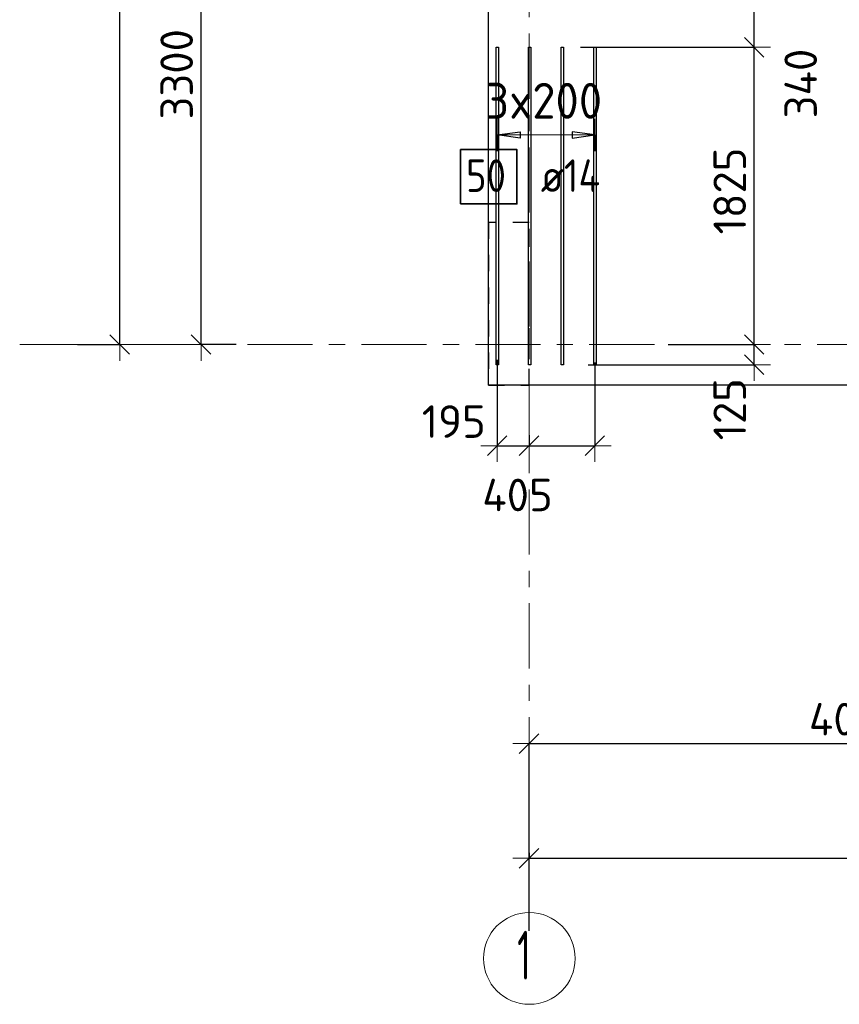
# Model space of a CAD drawing. Header units: metres. Extents: x -38 to 107, y -15 to 21.
# Tile 2 of 133: x -2.63 to 2.41, y -4.05 to 2. Entities that reach past the tile are written whole.
import ezdxf

# ---------------------------------------------------------------- set-up
doc = ezdxf.new("R2010")
doc.units = ezdxf.units.M
doc.header["$PDMODE"] = 65
for name, pattern in [('______11', [0.5, 0.4, -0.05, 0, -0.05]), ('______2', [0.0405, 0.03, -0.0105]), ('______5', [1.1, 0.8, -0.1, 0.1, -0.1])]:
    doc.linetypes.add(name, pattern=pattern)
for name, color, linetype, lineweight in [('XR$2$Осевая линия (1)', 7, '______5', 13), ('XR$2$Размерная линия (1)', 7, 'Continuous', 13), ('XR$4$Перекрытие (1)', 7, 'Continuous', 35), ('XR$4$Размерная линия (1)', 7, 'Continuous', 13)]:
    doc.layers.add(name, color=color, linetype=linetype, lineweight=lineweight)
doc.layers.add('XR$4$Арм.стержн.Доп. Арм верхн.зоны Х', color=7, linetype='Continuous', lineweight=35, true_color=0x8c8cff)
doc.layers.add('XR$6$Стена_ бетон несущ.', color=7, linetype='Continuous', lineweight=70, true_color=0xb4b496)
doc.styles.add('ISOCPEUR', font='txt')
doc.dimstyles.new('DIMSTYLE_2', dxfattribs={"dimtxt": 0.2, "dimasz": 0.2, "dimexe": 0, "dimexo": 0, "dimgap": 0.1, "dimtad": 2, "dimdec": 0, "dimlfac": 1000, "dimrnd": 5, "dimzin": 12, "dimdsep": 46, "dimtxsty": 'ISOCPEUR', "dimblk1": 'ALL_ML_STRICH', "dimblk2": 'ALL_ML_STRICH', "dimsah": 1, "dimcen": 0, "dimclrd": 7, "dimclre": 256, "dimclrt": 7, "dimadec": 0, "dimazin": 0, "dimtfac": 1, "dimtdec": 0, "dimtix": 1, "dimtmove": 2, "dimatfit": 3, "dimfxl": 0, "dimtzin": 0, "dimlwd": 0, "dimlwe": -3, "dimarcsym": 0})
doc.dimstyles.new('DIMSTYLE_3', dxfattribs={"dimtxt": 0.2, "dimasz": 0.2, "dimexe": 0, "dimexo": 0, "dimgap": 0.1, "dimtad": 2, "dimdec": 0, "dimlfac": 1000, "dimrnd": 5, "dimzin": 12, "dimdsep": 46, "dimtxsty": 'ISOCPEUR', "dimblk1": 'ALL_ML_STRICH', "dimblk2": 'ALL_ML_STRICH', "dimsah": 1, "dimcen": 0, "dimclrd": 7, "dimclre": 256, "dimclrt": 7, "dimadec": 0, "dimazin": 0, "dimtfac": 1, "dimtdec": 0, "dimtix": 1, "dimtmove": 2, "dimatfit": 3, "dimfxl": 0, "dimtzin": 0, "dimlwd": 0, "dimlwe": -3, "dimarcsym": 0})
doc.dimstyles.new('DIMSTYLE_33', dxfattribs={"dimtxt": 0.2, "dimasz": 0.2, "dimexe": 0, "dimexo": 0, "dimgap": 0.1, "dimtad": 2, "dimdec": 0, "dimlfac": 1000, "dimrnd": 5, "dimzin": 12, "dimdsep": 46, "dimtxsty": 'ISOCPEUR', "dimblk1": 'ALL_ML_STRICH', "dimblk2": 'ALL_ML_STRICH', "dimsah": 1, "dimcen": 0, "dimclrd": 7, "dimclre": 256, "dimclrt": 7, "dimadec": 0, "dimazin": 0, "dimtfac": 1, "dimtdec": 0, "dimtix": 1, "dimtmove": 2, "dimatfit": 3, "dimfxl": 0, "dimtvp": 1.2, "dimtzin": 0, "dimlwd": 0, "dimlwe": -3, "dimarcsym": 0})
doc.dimstyles.new('DIMSTYLE_34', dxfattribs={"dimtxt": 0.2, "dimasz": 0.2, "dimexe": 0, "dimexo": 0, "dimgap": 0.1, "dimtad": 0, "dimdec": 0, "dimlfac": 1000, "dimrnd": 5, "dimzin": 12, "dimdsep": 46, "dimtxsty": 'ISOCPEUR', "dimblk1": 'ALL_ML_STRICH', "dimblk2": 'ALL_ML_STRICH', "dimsah": 1, "dimcen": 0, "dimclrd": 7, "dimclre": 256, "dimclrt": 7, "dimadec": 0, "dimazin": 0, "dimtfac": 1, "dimtdec": 0, "dimtix": 1, "dimtmove": 2, "dimatfit": 3, "dimfxl": 0, "dimtvp": 1.2, "dimtzin": 0, "dimlwd": 0, "dimlwe": -3, "dimarcsym": 0})

# ---------------------------------------------------------------- blocks, each defined once
blk = doc.blocks.new('ALL_ML_STRICH')
at = {"color": 0, "linetype": 'ByBlock', "lineweight": -2}
for p, q in [((0, -0.5), (0, 0.5)), ((-1, 0), (0.5, 0)), ((-0.3, -0.3), (0.3, 0.3))]:
    blk.add_line(p, q, dxfattribs=at)
blk = doc.blocks.new('*D5')
at = {"layer": 'DEFPOINTS', "color": 7, "linetype": 'Continuous', "lineweight": 13, "transparency": 33554687}
for p in [(-1.6986, 16.4), (-2.2938, 0), (-2.0153, 0)]:
    blk.add_point(p, dxfattribs=at)
at = {"layer": 'XR$2$Размерная линия (1)', "color": 9, "linetype": 'Continuous', "lineweight": -2, "true_color": 0xc7c7c7, "transparency": 33554687}
for p, q in [((-1.7186, 16.4), (-2.0153, 16.4)), ((-2.2738, 0), (-2.0153, 0))]:
    blk.add_line(p, q, dxfattribs=at)
at = {"layer": 'XR$2$Размерная линия (1)', "color": 7, "linetype": 'Continuous', "lineweight": -2, "transparency": 33554687}
blk.add_line((-2.0153, 0), (-2.0153, 16.4), dxfattribs=at)
at = {"layer": 'XR$2$Размерная линия (1)', "color": 7, "linetype": 'Continuous', "lineweight": 13, "transparency": 33554687, "xscale": 0.2, "yscale": 0.2, "zscale": 0.2}
for p, rotation in [((-2.0153, 16.4), 90), ((-2.0153, 0), 270)]:
    blk.add_blockref('ALL_ML_STRICH', p, dxfattribs=dict(at, rotation=rotation))
at = {"layer": 'XR$2$Размерная линия (1)', "color": 7, "linetype": 'Continuous', "lineweight": 13, "transparency": 33554687, "insert": (-2.1653, 8.22), "char_height": 0.2, "width": 1, "attachment_point": 5, "rotation": 90, "style": 'ISOCPEUR'}
blk.add_mtext('\\A1;{16400}', dxfattribs=at)
blk = doc.blocks.new('*D6')
at = {"layer": 'DEFPOINTS', "color": 7, "linetype": 'Continuous', "lineweight": 13, "transparency": 33554687}
for p in [(-1.0635, 3.3), (-1.5153, 0), (-1.2803, 0)]:
    blk.add_point(p, dxfattribs=at)
at = {"layer": 'XR$2$Размерная линия (1)', "color": 9, "linetype": 'Continuous', "lineweight": -2, "true_color": 0xc7c7c7, "transparency": 33554687}
for p, q in [((-1.0835, 3.3), (-1.5153, 3.3)), ((-1.3003, 0), (-1.5153, 0))]:
    blk.add_line(p, q, dxfattribs=at)
at = {"layer": 'XR$2$Размерная линия (1)', "color": 7, "linetype": 'Continuous', "lineweight": -2, "transparency": 33554687}
blk.add_line((-1.5153, 0), (-1.5153, 3.3), dxfattribs=at)
at = {"layer": 'XR$2$Размерная линия (1)', "color": 7, "linetype": 'Continuous', "lineweight": 13, "transparency": 33554687, "xscale": 0.2, "yscale": 0.2, "zscale": 0.2}
for p, rotation in [((-1.5153, 3.3), 90), ((-1.5153, 0), 270)]:
    blk.add_blockref('ALL_ML_STRICH', p, dxfattribs=dict(at, rotation=rotation))
at = {"layer": 'XR$2$Размерная линия (1)', "color": 7, "linetype": 'Continuous', "lineweight": 13, "transparency": 33554687, "insert": (-1.6653, 1.66), "char_height": 0.2, "width": 0.8, "attachment_point": 5, "rotation": 90, "style": 'ISOCPEUR'}
blk.add_mtext('\\A1;{3300}', dxfattribs=at)
blk = doc.blocks.new('*D12')
at = {"layer": 'DEFPOINTS', "color": 7, "linetype": 'Continuous', "lineweight": 13, "transparency": 33554687}
for p in [(0.5, -3.1033), (61.6, -3.1401), (0.5, -3.1563)]:
    blk.add_point(p, dxfattribs=at)
at = {"layer": 'XR$2$Размерная линия (1)', "color": 9, "linetype": 'Continuous', "lineweight": -2, "true_color": 0xc7c7c7, "transparency": 33554687}
for p, q in [((0.5, -3.1233), (0.5, -3.1563)), ((61.6, -3.1563), (61.6, -3.1563))]:
    blk.add_line(p, q, dxfattribs=at)
at = {"layer": 'XR$2$Размерная линия (1)', "color": 7, "linetype": 'Continuous', "lineweight": -2, "transparency": 33554687}
blk.add_line((0.5, -3.1563), (61.6, -3.1563), dxfattribs=at)
at = {"layer": 'XR$2$Размерная линия (1)', "color": 7, "linetype": 'Continuous', "lineweight": 13, "transparency": 33554687, "xscale": 0.2, "yscale": 0.2, "zscale": 0.2, "rotation": 180}
blk.add_blockref('ALL_ML_STRICH', (0.5, -3.1563), dxfattribs=at)
at = {"layer": 'XR$2$Размерная линия (1)', "color": 7, "linetype": 'Continuous', "lineweight": 13, "transparency": 33554687, "xscale": 0.2, "yscale": 0.2, "zscale": 0.2}
blk.add_blockref('ALL_ML_STRICH', (61.6, -3.1563), dxfattribs=at)
at = {"layer": 'XR$2$Размерная линия (1)', "color": 7, "linetype": 'Continuous', "lineweight": 13, "transparency": 33554687, "insert": (31.1, -3.0063), "char_height": 0.2, "width": 1, "attachment_point": 5, "style": 'ISOCPEUR'}
blk.add_mtext('\\A1;{61100}', dxfattribs=at)
blk = doc.blocks.new('*D13')
at = {"layer": 'DEFPOINTS', "color": 7, "linetype": 'Continuous', "lineweight": 13, "transparency": 33554687}
for p in [(0.5, -2.452), (4.5, -3.5132), (0.5, -3.6215)]:
    blk.add_point(p, dxfattribs=at)
at = {"layer": 'XR$2$Размерная линия (1)', "color": 9, "linetype": 'Continuous', "lineweight": -2, "true_color": 0xc7c7c7, "transparency": 33554687}
for p, q in [((0.5, -3.6015), (0.5, -2.452)), ((4.5, -3.4932), (4.5, -2.452))]:
    blk.add_line(p, q, dxfattribs=at)
at = {"layer": 'XR$2$Размерная линия (1)', "color": 7, "linetype": 'Continuous', "lineweight": -2, "transparency": 33554687}
blk.add_line((0.5, -2.452), (4.5, -2.452), dxfattribs=at)
at = {"layer": 'XR$2$Размерная линия (1)', "color": 7, "linetype": 'Continuous', "lineweight": 13, "transparency": 33554687, "xscale": 0.2, "yscale": 0.2, "zscale": 0.2, "rotation": 180}
blk.add_blockref('ALL_ML_STRICH', (0.5, -2.452), dxfattribs=at)
at = {"layer": 'XR$2$Размерная линия (1)', "color": 7, "linetype": 'Continuous', "lineweight": 13, "transparency": 33554687, "xscale": 0.2, "yscale": 0.2, "zscale": 0.2}
blk.add_blockref('ALL_ML_STRICH', (4.5, -2.452), dxfattribs=at)
at = {"layer": 'XR$2$Размерная линия (1)', "color": 7, "linetype": 'Continuous', "lineweight": 13, "transparency": 33554687, "insert": (2.5, -2.302), "char_height": 0.2, "width": 0.8, "attachment_point": 5, "style": 'ISOCPEUR'}
blk.add_mtext('\\A1;{4000}', dxfattribs=at)
blk = doc.blocks.new('*D253')
at = {"layer": 'DEFPOINTS', "color": 7, "linetype": 'Continuous', "lineweight": 13, "transparency": 33554687}
for p in [(1.3348, 0), (0.8438, -0.1239), (1.8833, -0.1239)]:
    blk.add_point(p, dxfattribs=at)
at = {"layer": 'XR$4$Размерная линия (1)', "color": 9, "linetype": 'Continuous', "lineweight": -2, "true_color": 0xc7c7c7, "transparency": 33554687}
for p, q in [((1.3548, 0), (1.8833, 0)), ((0.8638, -0.1239), (1.8833, -0.1239))]:
    blk.add_line(p, q, dxfattribs=at)
at = {"layer": 'XR$4$Размерная линия (1)', "color": 7, "linetype": 'Continuous', "lineweight": -2, "transparency": 33554687}
blk.add_line((1.8833, -0.1239), (1.8833, 0), dxfattribs=at)
at = {"layer": 'XR$4$Размерная линия (1)', "color": 7, "linetype": 'Continuous', "lineweight": 13, "transparency": 33554687, "xscale": 0.2, "yscale": 0.2, "zscale": 0.2}
for p, rotation in [((1.8833, 0), 90), ((1.8833, -0.1239), 270)]:
    blk.add_blockref('ALL_ML_STRICH', p, dxfattribs=dict(at, rotation=rotation))
at = {"layer": 'XR$4$Размерная линия (1)', "color": 7, "linetype": 'Continuous', "lineweight": 13, "transparency": 33554687, "insert": (1.7332, -0.3978), "char_height": 0.2, "width": 0.6, "attachment_point": 5, "rotation": 90, "style": 'ISOCPEUR'}
blk.add_mtext('\\A1;{125}', dxfattribs=at)
blk = doc.blocks.new('*D254')
at = {"layer": 'DEFPOINTS', "color": 7, "linetype": 'Continuous', "lineweight": 13, "transparency": 33554687}
for p in [(0.7962, 1.8261), (1.3348, 0), (1.8833, 0)]:
    blk.add_point(p, dxfattribs=at)
at = {"layer": 'XR$4$Размерная линия (1)', "color": 9, "linetype": 'Continuous', "lineweight": -2, "true_color": 0xc7c7c7, "transparency": 33554687}
for p, q in [((0.8162, 1.8261), (1.8833, 1.8261)), ((1.3548, 0), (1.8833, 0))]:
    blk.add_line(p, q, dxfattribs=at)
at = {"layer": 'XR$4$Размерная линия (1)', "color": 7, "linetype": 'Continuous', "lineweight": -2, "transparency": 33554687}
blk.add_line((1.8833, 0), (1.8833, 1.8261), dxfattribs=at)
at = {"layer": 'XR$4$Размерная линия (1)', "color": 7, "linetype": 'Continuous', "lineweight": 13, "transparency": 33554687, "xscale": 0.2, "yscale": 0.2, "zscale": 0.2}
for p, rotation in [((1.8833, 1.8261), 90), ((1.8833, 0), 270)]:
    blk.add_blockref('ALL_ML_STRICH', p, dxfattribs=dict(at, rotation=rotation))
at = {"layer": 'XR$4$Размерная линия (1)', "color": 7, "linetype": 'Continuous', "lineweight": 13, "transparency": 33554687, "insert": (1.7333, 0.943), "char_height": 0.2, "width": 0.8, "attachment_point": 5, "rotation": 90, "style": 'ISOCPEUR'}
blk.add_mtext('\\A1;{1825}', dxfattribs=at)
blk = doc.blocks.new('*D255')
at = {"layer": 'DEFPOINTS', "color": 7, "linetype": 'Continuous', "lineweight": 13, "transparency": 33554687}
for p in [(1.0497, 2.1649), (0.7962, 1.8261), (1.8833, 1.8261)]:
    blk.add_point(p, dxfattribs=at)
at = {"layer": 'XR$4$Размерная линия (1)', "color": 9, "linetype": 'Continuous', "lineweight": -2, "true_color": 0xc7c7c7, "transparency": 33554687}
for p, q in [((1.0697, 2.1649), (1.8833, 2.1649)), ((0.8162, 1.8261), (1.8833, 1.8261))]:
    blk.add_line(p, q, dxfattribs=at)
at = {"layer": 'XR$4$Размерная линия (1)', "color": 7, "linetype": 'Continuous', "lineweight": -2, "transparency": 33554687}
blk.add_line((1.8833, 1.8261), (1.8833, 2.1649), dxfattribs=at)
at = {"layer": 'XR$4$Размерная линия (1)', "color": 7, "linetype": 'Continuous', "lineweight": 13, "transparency": 33554687, "xscale": 0.2, "yscale": 0.2, "zscale": 0.2}
for p, rotation in [((1.8833, 2.1649), 90), ((1.8833, 1.8261), 270)]:
    blk.add_blockref('ALL_ML_STRICH', p, dxfattribs=dict(at, rotation=rotation))
at = {"layer": 'XR$4$Размерная линия (1)', "color": 7, "linetype": 'Continuous', "lineweight": 13, "transparency": 33554687, "insert": (2.1693, 1.603), "char_height": 0.2, "width": 0.6, "attachment_point": 5, "rotation": 90, "style": 'ISOCPEUR'}
blk.add_mtext('\\A1;{340}', dxfattribs=at)
blk = doc.blocks.new('*D299')
at = {"layer": 'DEFPOINTS', "color": 7, "linetype": 'Continuous', "lineweight": 13, "transparency": 33554687}
for p in [(0.3045, -0.0743), (0.5, -0.536), (0.3045, -0.6216)]:
    blk.add_point(p, dxfattribs=at)
at = {"layer": 'XR$4$Размерная линия (1)', "color": 9, "linetype": 'Continuous', "lineweight": -2, "true_color": 0xc7c7c7, "transparency": 33554687}
for p, q in [((0.3045, -0.0943), (0.3045, -0.6216)), ((0.5, -0.556), (0.5, -0.6216))]:
    blk.add_line(p, q, dxfattribs=at)
at = {"layer": 'XR$4$Размерная линия (1)', "color": 7, "linetype": 'Continuous', "lineweight": -2, "transparency": 33554687}
blk.add_line((0.3045, -0.6216), (0.5, -0.6216), dxfattribs=at)
at = {"layer": 'XR$4$Размерная линия (1)', "color": 7, "linetype": 'Continuous', "lineweight": 13, "transparency": 33554687, "xscale": 0.2, "yscale": 0.2, "zscale": 0.2, "rotation": 180}
blk.add_blockref('ALL_ML_STRICH', (0.3045, -0.6216), dxfattribs=at)
at = {"layer": 'XR$4$Размерная линия (1)', "color": 7, "linetype": 'Continuous', "lineweight": 13, "transparency": 33554687, "xscale": 0.2, "yscale": 0.2, "zscale": 0.2}
blk.add_blockref('ALL_ML_STRICH', (0.5, -0.6216), dxfattribs=at)
at = {"layer": 'XR$4$Размерная линия (1)', "color": 7, "linetype": 'Continuous', "lineweight": 13, "transparency": 33554687, "insert": (0.0373, -0.4733), "char_height": 0.2, "width": 0.6, "attachment_point": 5, "style": 'ISOCPEUR'}
blk.add_mtext('\\A1;{195}', dxfattribs=at)
blk = doc.blocks.new('*D300')
at = {"layer": 'DEFPOINTS', "color": 7, "linetype": 'Continuous', "lineweight": 13, "transparency": 33554687}
for p in [(0.9045, -0.0909), (0.5, -0.536), (0.5, -0.6216)]:
    blk.add_point(p, dxfattribs=at)
at = {"layer": 'XR$4$Размерная линия (1)', "color": 9, "linetype": 'Continuous', "lineweight": -2, "true_color": 0xc7c7c7, "transparency": 33554687}
for p, q in [((0.9045, -0.1109), (0.9045, -0.6216)), ((0.5, -0.556), (0.5, -0.6216))]:
    blk.add_line(p, q, dxfattribs=at)
at = {"layer": 'XR$4$Размерная линия (1)', "color": 7, "linetype": 'Continuous', "lineweight": -2, "transparency": 33554687}
blk.add_line((0.5, -0.6216), (0.9045, -0.6216), dxfattribs=at)
at = {"layer": 'XR$4$Размерная линия (1)', "color": 7, "linetype": 'Continuous', "lineweight": 13, "transparency": 33554687, "xscale": 0.2, "yscale": 0.2, "zscale": 0.2, "rotation": 180}
blk.add_blockref('ALL_ML_STRICH', (0.5, -0.6216), dxfattribs=at)
at = {"layer": 'XR$4$Размерная линия (1)', "color": 7, "linetype": 'Continuous', "lineweight": 13, "transparency": 33554687, "xscale": 0.2, "yscale": 0.2, "zscale": 0.2}
blk.add_blockref('ALL_ML_STRICH', (0.9045, -0.6216), dxfattribs=at)
at = {"layer": 'XR$4$Размерная линия (1)', "color": 7, "linetype": 'Continuous', "lineweight": 13, "transparency": 33554687, "insert": (0.4288, -0.9243), "char_height": 0.2, "width": 0.6, "attachment_point": 5, "style": 'ISOCPEUR'}
blk.add_mtext('\\A1;{405}', dxfattribs=at)

msp = doc.modelspace()

# ---------------------------------------------------------------- linework, layer by layer
at = {"layer": 'XR$2$Осевая линия (1)', "color": 253, "linetype": '______11', "lineweight": 13, "true_color": 0xa0a0a0, "transparency": 33554687}
for p, q in [((0.5, -3.39), (0.5, 19.78)), ((-2.63, 0), (62.6, 0))]:
    msp.add_line(p, q, dxfattribs=at)
at = {"layer": 'XR$2$Осевая линия (1)', "color": 7, "linetype": 'Continuous', "lineweight": 13, "transparency": 33554687}
msp.add_circle((0.5019, -3.7714), 0.2819, dxfattribs=at)
at = {"layer": 'XR$4$Арм.стержн.Доп. Арм верхн.зоны Х', "color": 253, "linetype": 'Continuous', "lineweight": -3, "true_color": 0xa0a0a0, "transparency": 33554687}
for p, q in [((0.3045, 1.2873), (0.3045, 1.3873)), ((0.9045, 1.2873), (0.9045, 1.3873)), ((0.3045, 1.2873), (0.3045, 1.1873)), ((0.9045, 1.2873), (0.9045, 1.1873))]:
    msp.add_line(p, q, dxfattribs=at)
at = {"layer": 'XR$4$Арм.стержн.Доп. Арм верхн.зоны Х', "color": 7, "linetype": 'Continuous', "lineweight": 25, "transparency": 33554687}
for p, q in [((0.3045, 1.2873), (0.4445, 1.3073)), ((0.4445, 1.2673), (0.3045, 1.2873)), ((0.4445, 1.3073), (0.4445, 1.2673)), ((0.9045, 1.2873), (0.7645, 1.3073)), ((0.7645, 1.3073), (0.7645, 1.2673)), ((0.7645, 1.2673), (0.9045, 1.2873))]:
    msp.add_line(p, q, dxfattribs=at)
at = {"layer": 'XR$4$Арм.стержн.Доп. Арм верхн.зоны Х', "color": 7, "linetype": 'Continuous', "lineweight": 13, "transparency": 33554687}
for p, q in [((0.3045, 1.2873), (0.3045, 1.2873)), ((0.3045, 1.2873), (0.9045, 1.2873)), ((0.9045, 1.2873), (0.9045, 1.2873))]:
    msp.add_line(p, q, dxfattribs=at)
at = {"layer": 'XR$4$Арм.стержн.Доп. Арм верхн.зоны Х', "color": 7, "linetype": 'Continuous', "lineweight": 25, "transparency": 33554687}
for points in [[(0.2975, -0.1239), (0.2975, 1.8261), (0.3115, 1.8261), (0.3115, -0.1239), (0.2975, -0.1239)], [(0.4975, -0.1239), (0.4975, 1.8261), (0.5115, 1.8261), (0.5115, -0.1239), (0.4975, -0.1239)], [(0.6975, -0.1239), (0.6975, 1.8261), (0.7115, 1.8261), (0.7115, -0.1239), (0.6975, -0.1239)], [(0.8975, -0.1239), (0.8975, 1.8261), (0.9115, 1.8261), (0.9115, -0.1239), (0.8975, -0.1239)]]:
    msp.add_lwpolyline(points, dxfattribs=at)
at = {"layer": 'XR$4$Арм.стержн.Доп. Арм верхн.зоны Х', "color": 7, "linetype": 'Continuous', "lineweight": 35, "transparency": 33554687}
msp.add_lwpolyline([(0.0788, 0.8639), (0.4255, 0.8639), (0.4255, 1.1973), (0.0788, 1.1973), (0.0788, 0.8639)], dxfattribs=at)
at = {"layer": 'XR$4$Перекрытие (1)', "color": 7, "linetype": 'Continuous', "lineweight": 25, "transparency": 33554687}
for p, q in [((0.25, -0.2498), (0.25, 16.6502)), ((13.6501, -0.2498), (0.25, -0.2498))]:
    msp.add_line(p, q, dxfattribs=at)
at = {"layer": 'XR$6$Стена_ бетон несущ.', "color": 253, "linetype": '______2', "lineweight": -3, "true_color": 0xa0a0a0, "transparency": 33554687}
for p, q in [((0.5, 0.75), (0.25, 0.75)), ((0.25, 0.75), (0.25, -0.25)), ((0.5, 0), (0.5, 0.75)), ((0.5, -0.25), (0.5, 0)), ((0.25, -0.25), (0.5, -0.25))]:
    msp.add_line(p, q, dxfattribs=at)

# ---------------------------------------------------------------- texts
at = {"layer": 'XR$2$Осевая линия (1)', "color": 7, "linetype": 'Continuous', "lineweight": 13, "transparency": 33554687, "insert": (0.4269, -3.9019), "char_height": 0.3, "width": 0.233333, "attachment_point": 7, "style": 'ISOCPEUR'}
msp.add_mtext('\\W0.56;1', dxfattribs=at)
at = {"layer": 'XR$4$Арм.стержн.Доп. Арм верхн.зоны Х', "color": 7, "linetype": 'Continuous', "lineweight": 13, "transparency": 33554687, "insert": (0.2305, 1.3873), "char_height": 0.22, "width": 0.873359, "attachment_point": 7, "style": 'ISOCPEUR'}
msp.add_mtext('\\W0.95;3x200', dxfattribs=at)
at = {"layer": 'XR$4$Арм.стержн.Доп. Арм верхн.зоны Х', "color": 7, "linetype": 'Continuous', "lineweight": 25, "transparency": 33554687, "char_height": 0.2, "attachment_point": 7, "style": 'ISOCPEUR'}
for s, insert, width in [('\\W0.87;50', (0.1121, 0.9373), 0.367208), ('\\W0.89; ø14 ', (0.4588, 0.9373), 0.769432)]:
    msp.add_mtext(s, dxfattribs=dict(at, insert=insert, width=width))

# ---------------------------------------------------------------- dimensions: what is measured, and where the dimension line sits
at = {"layer": 'XR$2$Размерная линия (1)', "color": 7, "linetype": 'Continuous', "lineweight": 13, "transparency": 33554687}
for base, p1, p2, dimstyle, picture, middle in [((-2.0153, 16.4), (-2.2738, 0), (-1.7186, 16.4), 'DIMSTYLE_2', '*D5', (-2.1653, 8.22)), ((-1.5153, 3.3), (-1.3003, 0), (-1.0835, 3.3), 'DIMSTYLE_3', '*D6', (-1.6653, 1.66))]:
    dim = msp.add_linear_dim(base=base, p1=p1, p2=p2, angle=90, dimstyle=dimstyle, override={"dimpost": '<>', "dimclrd": 7, "dimclre": 9, "dimclrt": 7, "dimlwd": 0, "dimlwe": 65533}, dxfattribs=at)
    dim.commit()
    dim.dimension.update_dxf_attribs({"geometry": picture, "text_midpoint": middle, "dimtype": 160})
for base, p1, p2, picture, middle in [((4.5, -2.452), (0.5, -3.6015), (4.5, -3.4932), '*D13', (2.5, -2.302)), ((61.6, -3.1563), (0.5, -3.1233), (61.6, -3.1563), '*D12', (31.1, -3.0063))]:
    dim = msp.add_linear_dim(base=base, p1=p1, p2=p2, dimstyle='DIMSTYLE_3', override={"dimpost": '<>', "dimclrd": 7, "dimclre": 9, "dimclrt": 7, "dimlwd": 0, "dimlwe": 65533}, dxfattribs=at)
    dim.commit()
    dim.dimension.update_dxf_attribs({"geometry": picture, "text_midpoint": middle, "dimtype": 160})
at = {"layer": 'XR$4$Размерная линия (1)', "color": 7, "linetype": 'Continuous', "lineweight": 13, "transparency": 33554687}
for base, p1, p2, dimstyle, picture, middle in [((1.8833, 2.1649), (0.8162, 1.8261), (1.0697, 2.1649), 'DIMSTYLE_34', '*D255', (2.1693, 1.603)), ((1.8833, 1.8261), (1.3548, 0), (0.8162, 1.8261), 'DIMSTYLE_3', '*D254', (1.7333, 0.943)), ((1.8833, 0), (0.8638, -0.1239), (1.3548, 0), 'DIMSTYLE_33', '*D253', (1.7332, -0.3978))]:
    dim = msp.add_linear_dim(base=base, p1=p1, p2=p2, angle=90, dimstyle=dimstyle, override={"dimpost": '<>', "dimclrd": 7, "dimclre": 9, "dimclrt": 7, "dimlwd": 0, "dimlwe": 65533}, dxfattribs=at)
    dim.commit()
    dim.dimension.update_dxf_attribs({"geometry": picture, "text_midpoint": middle, "dimtype": 160})
for base, p1, p2, dimstyle, picture, middle in [((0.5, -0.62163), (0.30454, -0.09429), (0.5, -0.55602), 'DIMSTYLE_33', '*D299', (0.03728, -0.47326)), ((0.90454, -0.62163), (0.5, -0.55602), (0.90454, -0.1109), 'DIMSTYLE_34', '*D300', (0.42875, -0.92431))]:
    dim = msp.add_linear_dim(base=base, p1=p1, p2=p2, dimstyle=dimstyle, override={"dimpost": '<>', "dimclrd": 7, "dimclre": 9, "dimclrt": 7, "dimlwd": 0, "dimlwe": 65533}, dxfattribs=at)
    dim.commit()
    dim.dimension.update_dxf_attribs({"geometry": picture, "text_midpoint": middle, "dimtype": 160})

doc.saveas('drawing.dxf')
